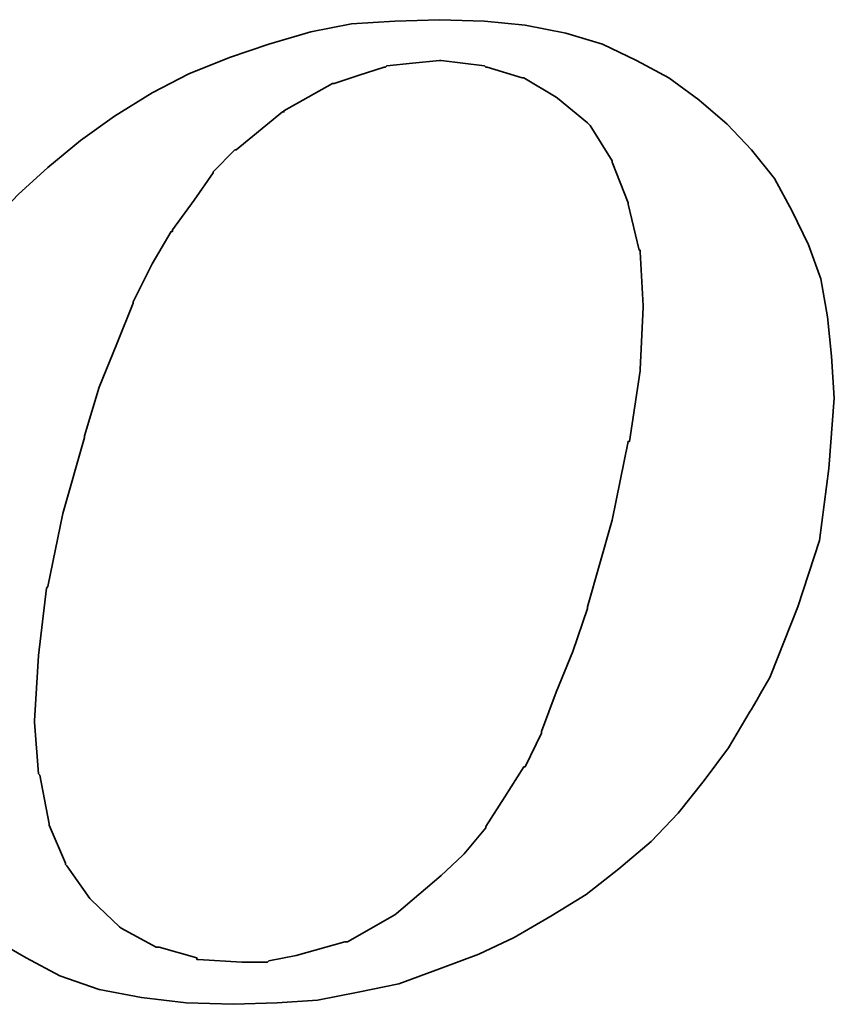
# Model space of a CAD drawing. Header units: millimetres. Extents: x 778 to 1020, y 785 to 920.
# Tile 40 of 53: x 954.46 to 957.35, y 855.55 to 859.03. Entities that reach past the tile are written whole.
import ezdxf

# ---------------------------------------------------------------- set-up
doc = ezdxf.new("R2010")
doc.units = ezdxf.units.MM
doc.header["$LTSCALE"] = 0.1
doc.layers.add('layer 1', color=7, linetype='CONTINUOUS')

msp = doc.modelspace()

# ---------------------------------------------------------------- linework, layer by layer
at = {"layer": 'layer 1', "color": 1, "lineweight": 35}
for points, knots in [([(954.1805, 855.9574), (954.1805, 855.9574), (954.2665, 855.8664), (954.2665, 855.8664), (954.2665, 855.8664), (954.2665, 855.8664), (954.372, 855.7799), (954.372, 855.7799), (954.372, 855.7799), (954.372, 855.7799), (954.487, 855.7134), (954.487, 855.7134), (954.487, 855.7134), (954.487, 855.7134), (954.607, 855.6504), (954.607, 855.6504), (954.607, 855.6504), (954.607, 855.6504), (954.746, 855.6024), (954.746, 855.6024), (954.746, 855.6024), (954.746, 855.6024), (954.895, 855.5734), (954.895, 855.5734), (954.895, 855.5734), (954.895, 855.5734), (955.0535, 855.5544), (955.0535, 855.5544), (955.0535, 855.5544), (955.0535, 855.5544), (955.221, 855.5494), (955.221, 855.5494), (955.221, 855.5494), (955.221, 855.5494), (955.375, 855.5544), (955.375, 855.5544), (955.375, 855.5544), (955.375, 855.5544), (955.5185, 855.5644), (955.5185, 855.5644), (955.5185, 855.5644), (955.5185, 855.5644), (955.6625, 855.5929), (955.6625, 855.5929), (955.6625, 855.5929), (955.6625, 855.5929), (955.8065, 855.6214), (955.8065, 855.6214), (955.8065, 855.6214), (955.8065, 855.6214), (955.9505, 855.6744), (955.9505, 855.6744), (955.9505, 855.6744), (955.9505, 855.6744), (956.0895, 855.7274), (956.0895, 855.7274), (956.0895, 855.7274), (956.0895, 855.7274), (956.2145, 855.7854), (956.2145, 855.7854), (956.2145, 855.7854), (956.2145, 855.7854), (956.3445, 855.8614), (956.3445, 855.8614), (956.3445, 855.8614), (956.3445, 855.8614), (956.4695, 855.9384), (956.4695, 855.9384), (956.4695, 855.9384), (956.4695, 855.9384), (956.5845, 856.0294), (956.5845, 856.0294), (956.5845, 856.0294), (956.5845, 856.0294), (956.699, 856.1254), (956.699, 856.1254), (956.699, 856.1254), (956.699, 856.1254), (956.795, 856.2259), (956.795, 856.2259), (956.795, 856.2259), (956.795, 856.2259), (956.8865, 856.3414), (956.8865, 856.3414), (956.8865, 856.3414), (956.8865, 856.3414), (956.9725, 856.4565), (956.9725, 856.4565), (956.9725, 856.4565), (956.9725, 856.4565), (957.0495, 856.5865), (957.0495, 856.5865), (957.0495, 856.5865), (957.0495, 856.5865), (957.1215, 856.7115), (957.1215, 856.7115), (957.1215, 856.7115), (957.1215, 856.7115), (957.218, 856.9559), (957.218, 856.9559), (957.218, 856.9559), (957.218, 856.9559), (957.2945, 857.1904), (957.2945, 857.1904), (957.2945, 857.1904), (957.2945, 857.1904), (957.3275, 857.4454), (957.3275, 857.4454), (957.3275, 857.4454), (957.3275, 857.4454), (957.347, 857.6944), (957.347, 857.6944), (957.347, 857.6944), (957.347, 857.6944), (957.337, 857.8434), (957.337, 857.8434), (957.337, 857.8434), (957.337, 857.8434), (957.323, 857.9824), (957.323, 857.9824), (957.323, 857.9824), (957.323, 857.9824), (957.2995, 858.1164), (957.2995, 858.1164), (957.2995, 858.1164), (957.2995, 858.1164), (957.2555, 858.2364), (957.2555, 858.2364), (957.2555, 858.2364), (957.2555, 858.2364), (957.198, 858.3564), (957.198, 858.3564), (957.198, 858.3564), (957.198, 858.3564), (957.1355, 858.4719), (957.1355, 858.4719), (957.1355, 858.4719), (957.1355, 858.4719), (957.0545, 858.5724), (957.0545, 858.5724), (957.0545, 858.5724), (957.0545, 858.5724), (956.968, 858.6639), (956.968, 858.6639), (956.968, 858.6639), (956.968, 858.6639), (956.8675, 858.7504), (956.8675, 858.7504), (956.8675, 858.7504), (956.8675, 858.7504), (956.7615, 858.8274), (956.7615, 858.8274), (956.7615, 858.8274), (956.7615, 858.8274), (956.6465, 858.8894), (956.6465, 858.8894), (956.6465, 858.8894), (956.6465, 858.8894), (956.5265, 858.9469), (956.5265, 858.9469), (956.5265, 858.9469), (956.5265, 858.9469), (956.3975, 858.9854), (956.3975, 858.9854), (956.3975, 858.9854), (956.3975, 858.9854), (956.253, 859.0144), (956.253, 859.0144), (956.253, 859.0144), (956.253, 859.0144), (956.109, 859.0284), (956.109, 859.0284), (956.109, 859.0284), (956.109, 859.0284), (955.9505, 859.0334), (955.9505, 859.0334), (955.9505, 859.0334), (955.9505, 859.0334), (955.792, 859.0284), (955.792, 859.0284), (955.792, 859.0284), (955.792, 859.0284), (955.639, 859.0184), (955.639, 859.0184), (955.639, 859.0184), (955.639, 859.0184), (955.4945, 858.9904), (955.4945, 858.9904), (955.4945, 858.9904), (955.4945, 858.9904), (955.346, 858.9469), (955.346, 858.9469), (955.346, 858.9469), (955.346, 858.9469), (955.207, 858.8994), (955.207, 858.8994), (955.207, 858.8994), (955.207, 858.8994), (955.0635, 858.8414), (955.0635, 858.8414), (955.0635, 858.8414), (955.0635, 858.8414), (954.9335, 858.7744), (954.9335, 858.7744), (954.9335, 858.7744), (954.9335, 858.7744), (954.7995, 858.6924), (954.7995, 858.6924), (954.7995, 858.6924), (954.7995, 858.6924), (954.6795, 858.6064), (954.6795, 858.6064), (954.6795, 858.6064), (954.6795, 858.6064), (954.564, 858.5104), (954.564, 858.5104), (954.564, 858.5104), (954.564, 858.5104), (954.4585, 858.4144), (954.4585, 858.4144), (954.4585, 858.4144), (954.4585, 858.4144), (954.3625, 858.3134), (954.3625, 858.3134), (954.3625, 858.3134), (954.3625, 858.3134), (954.2715, 858.1984), (954.2715, 858.1984), (954.2715, 858.1984), (954.2715, 858.1984), (954.1895, 858.0929), (954.1895, 858.0929), (954.1895, 858.0929), (954.1895, 858.0929), (954.1225, 857.9724), (954.1225, 857.9724), (954.1225, 857.9724), (954.1225, 857.9724), (954.0655, 857.8534), (954.0655, 857.8534), (954.0655, 857.8534), (954.0655, 857.8534), (953.9595, 857.6034), (953.9595, 857.6034), (953.9595, 857.6034), (953.9595, 857.6034), (953.8875, 857.3679), (953.8875, 857.3679), (953.8875, 857.3679), (953.8875, 857.3679), (953.8495, 857.1384), (953.8495, 857.1384), (953.8495, 857.1384), (953.8495, 857.1384), (953.8305, 856.9174), (953.8305, 856.9174), (953.8305, 856.9174), (953.8305, 856.9174), (953.8395, 856.7834), (953.8395, 856.7834), (953.8395, 856.7834), (953.8395, 856.7834), (953.8545, 856.6534), (953.8545, 856.6534), (953.8545, 856.6534), (953.8545, 856.6534), (953.8585, 856.6534), (953.8585, 856.6534), (953.8585, 856.6534), (953.8585, 856.6534), (953.8785, 856.5194), (953.8785, 856.5194), (953.8785, 856.5194), (953.8785, 856.5194), (953.9215, 856.399), (953.9215, 856.399), (953.9215, 856.399), (953.9215, 856.399), (953.9695, 856.2839), (953.9695, 856.2839), (953.9695, 856.2839), (953.9695, 856.2839), (954.0265, 856.1684), (954.0265, 856.1684), (954.0265, 856.1684), (954.0265, 856.1684), (954.0985, 856.0634), (954.0985, 856.0634), (954.0985, 856.0634), (954.0985, 856.0634), (954.1805, 855.9574), (954.1805, 855.9574)], [0, 0, 0, 0, 0.013699, 0.013699, 0.013699, 0.013699, 0.027397, 0.027397, 0.027397, 0.027397, 0.041096, 0.041096, 0.041096, 0.041096, 0.054795, 0.054795, 0.054795, 0.054795, 0.068493, 0.068493, 0.068493, 0.068493, 0.082192, 0.082192, 0.082192, 0.082192, 0.09589, 0.09589, 0.09589, 0.09589, 0.109589, 0.109589, 0.109589, 0.109589, 0.123288, 0.123288, 0.123288, 0.123288, 0.136986, 0.136986, 0.136986, 0.136986, 0.150685, 0.150685, 0.150685, 0.150685, 0.164384, 0.164384, 0.164384, 0.164384, 0.178082, 0.178082, 0.178082, 0.178082, 0.191781, 0.191781, 0.191781, 0.191781, 0.205479, 0.205479, 0.205479, 0.205479, 0.219178, 0.219178, 0.219178, 0.219178, 0.232877, 0.232877, 0.232877, 0.232877, 0.246575, 0.246575, 0.246575, 0.246575, 0.260274, 0.260274, 0.260274, 0.260274, 0.273973, 0.273973, 0.273973, 0.273973, 0.287671, 0.287671, 0.287671, 0.287671, 0.30137, 0.30137, 0.30137, 0.30137, 0.315068, 0.315068, 0.315068, 0.315069, 0.328767, 0.328767, 0.328767, 0.328767, 0.342466, 0.342466, 0.342466, 0.342466, 0.356164, 0.356164, 0.356164, 0.356164, 0.369863, 0.369863, 0.369863, 0.369863, 0.383562, 0.383562, 0.383562, 0.383562, 0.39726, 0.39726, 0.39726, 0.39726, 0.410959, 0.410959, 0.410959, 0.410959, 0.424658, 0.424658, 0.424658, 0.424658, 0.438356, 0.438356, 0.438356, 0.438356, 0.452055, 0.452055, 0.452055, 0.452055, 0.465753, 0.465753, 0.465753, 0.465753, 0.479452, 0.479452, 0.479452, 0.479452, 0.493151, 0.493151, 0.493151, 0.493151, 0.506849, 0.506849, 0.506849, 0.506849, 0.520548, 0.520548, 0.520548, 0.520548, 0.534247, 0.534247, 0.534247, 0.534247, 0.547945, 0.547945, 0.547945, 0.547945, 0.561644, 0.561644, 0.561644, 0.561644, 0.575342, 0.575342, 0.575342, 0.575342, 0.589041, 0.589041, 0.589041, 0.589041, 0.60274, 0.60274, 0.60274, 0.60274, 0.616438, 0.616438, 0.616438, 0.616438, 0.630137, 0.630137, 0.630137, 0.630137, 0.643836, 0.643836, 0.643836, 0.643836, 0.657534, 0.657534, 0.657534, 0.657534, 0.671233, 0.671233, 0.671233, 0.671233, 0.684932, 0.684932, 0.684932, 0.684932, 0.69863, 0.69863, 0.69863, 0.69863, 0.712329, 0.712329, 0.712329, 0.712329, 0.726027, 0.726027, 0.726027, 0.726027, 0.739726, 0.739726, 0.739726, 0.739726, 0.753425, 0.753425, 0.753425, 0.753425, 0.767123, 0.767123, 0.767123, 0.767123, 0.780822, 0.780822, 0.780822, 0.780822, 0.794521, 0.794521, 0.794521, 0.794521, 0.808219, 0.808219, 0.808219, 0.808219, 0.821918, 0.821918, 0.821918, 0.821918, 0.835616, 0.835616, 0.835616, 0.835616, 0.849315, 0.849315, 0.849315, 0.849315, 0.863014, 0.863014, 0.863014, 0.863014, 0.876712, 0.876712, 0.876712, 0.876712, 0.890411, 0.890411, 0.890411, 0.890411, 0.90411, 0.90411, 0.90411, 0.90411, 0.917808, 0.917808, 0.917808, 0.917808, 0.931507, 0.931507, 0.931507, 0.931507, 0.945205, 0.945205, 0.945205, 0.945205, 0.958904, 0.958904, 0.958904, 0.958904, 0.972603, 0.972603, 0.972603, 0.972603, 0.986301, 0.986301, 0.986301, 0.986301, 1, 1, 1, 1]), ([(954.6935, 857.5604), (954.6935, 857.5604), (954.746, 857.7334), (954.746, 857.7334), (954.746, 857.7334), (954.746, 857.7334), (954.8085, 857.8869), (954.8085, 857.8869), (954.8085, 857.8869), (954.8085, 857.8869), (954.866, 858.0304), (954.866, 858.0304), (954.866, 858.0304), (954.866, 858.0304), (954.866, 858.0354), (954.866, 858.0354), (954.866, 858.0354), (954.866, 858.0354), (954.9335, 858.1694), (954.9335, 858.1694), (954.9335, 858.1694), (954.9335, 858.1694), (955.0005, 858.2844), (955.0005, 858.2844), (955.0005, 858.2844), (955.0005, 858.2844), (955.0055, 858.2844), (955.0055, 858.2844), (955.0055, 858.2844), (955.0055, 858.2844), (955.0055, 858.2894), (955.0055, 858.2894), (955.0055, 858.2894), (955.0055, 858.2894), (955.082, 858.3949), (955.082, 858.3949), (955.082, 858.3949), (955.082, 858.3949), (955.1495, 858.4914), (955.1495, 858.4914), (955.1495, 858.4914), (955.1495, 858.4914), (955.1495, 858.4954), (955.1495, 858.4954), (955.1495, 858.4954), (955.1495, 858.4954), (955.226, 858.5724), (955.226, 858.5724), (955.226, 858.5724), (955.226, 858.5724), (955.231, 858.5724), (955.231, 858.5724), (955.231, 858.5724), (955.231, 858.5724), (955.3945, 858.7074), (955.3945, 858.7074), (955.3945, 858.7074), (955.3945, 858.7074), (955.3995, 858.7074), (955.3995, 858.7074), (955.3995, 858.7074), (955.3995, 858.7074), (955.3995, 858.7114), (955.3995, 858.7114), (955.3995, 858.7114), (955.3995, 858.7114), (955.5715, 858.8074), (955.5715, 858.8074), (955.5715, 858.8074), (955.5715, 858.8074), (955.577, 858.8074), (955.577, 858.8074), (955.577, 858.8074), (955.577, 858.8074), (955.6625, 858.8364), (955.6625, 858.8364), (955.6625, 858.8364), (955.6625, 858.8364), (955.7545, 858.8654), (955.7545, 858.8654), (955.7545, 858.8654), (955.7545, 858.8654), (955.7585, 858.8654), (955.7585, 858.8654), (955.7585, 858.8654), (955.7585, 858.8654), (955.7635, 858.8704), (955.7635, 858.8704), (955.7635, 858.8704), (955.7635, 858.8704), (955.8545, 858.8794), (955.8545, 858.8794), (955.8545, 858.8794), (955.8545, 858.8794), (955.9505, 858.8894), (955.9505, 858.8894), (955.9505, 858.8894), (955.9505, 858.8894), (955.9555, 858.8894), (955.9555, 858.8894), (955.9555, 858.8894), (955.9555, 858.8894), (956.109, 858.8704), (956.109, 858.8704), (956.109, 858.8704), (956.109, 858.8704), (956.1135, 858.8654), (956.1135, 858.8654), (956.1135, 858.8654), (956.1135, 858.8654), (956.1185, 858.8654), (956.1185, 858.8654), (956.1185, 858.8654), (956.1185, 858.8654), (956.243, 858.8274), (956.243, 858.8274), (956.243, 858.8274), (956.243, 858.8274), (956.248, 858.8274), (956.248, 858.8274), (956.248, 858.8274), (956.248, 858.8274), (956.363, 858.7594), (956.363, 858.7594), (956.363, 858.7594), (956.363, 858.7594), (956.368, 858.7554), (956.368, 858.7554), (956.368, 858.7554), (956.368, 858.7554), (956.4735, 858.6684), (956.4735, 858.6684), (956.4735, 858.6684), (956.4735, 858.6684), (956.4785, 858.6639), (956.4785, 858.6639), (956.4785, 858.6639), (956.4785, 858.6639), (956.4835, 858.6589), (956.4835, 858.6589), (956.4835, 858.6589), (956.4835, 858.6589), (956.5605, 858.5339), (956.5605, 858.5339), (956.5605, 858.5339), (956.5605, 858.5339), (956.5605, 858.5294), (956.5605, 858.5294), (956.5605, 858.5294), (956.5605, 858.5294), (956.6175, 858.3854), (956.6175, 858.3854), (956.6175, 858.3854), (956.6175, 858.3854), (956.6175, 858.3804), (956.6175, 858.3804), (956.6175, 858.3804), (956.6175, 858.3804), (956.6565, 858.2179), (956.6565, 858.2179), (956.6565, 858.2179), (956.6565, 858.2179), (956.6605, 858.2179), (956.6605, 858.2179), (956.6605, 858.2179), (956.6605, 858.2179), (956.6605, 858.2124), (956.6605, 858.2124), (956.6605, 858.2124), (956.6605, 858.2124), (956.6705, 858.0204), (956.6705, 858.0204), (956.6705, 858.0204), (956.6705, 858.0204), (956.6705, 858.0159), (956.6705, 858.0159), (956.6705, 858.0159), (956.6705, 858.0159), (956.6605, 857.7954), (956.6605, 857.7954), (956.6605, 857.7954), (956.6605, 857.7954), (956.6605, 857.7904), (956.6605, 857.7904), (956.6605, 857.7904), (956.6605, 857.7904), (956.6225, 857.5414), (956.6225, 857.5414), (956.6225, 857.5414), (956.6225, 857.5414), (956.6175, 857.5414), (956.6175, 857.5414), (956.6175, 857.5414), (956.6175, 857.5414), (956.5605, 857.2625), (956.5605, 857.2625), (956.5605, 857.2625), (956.5605, 857.2625), (956.4735, 856.9559), (956.4735, 856.9559), (956.4735, 856.9559), (956.4735, 856.9559), (956.4735, 856.9505), (956.4735, 856.9505), (956.4735, 856.9505), (956.4735, 856.9505), (956.4215, 856.7974), (956.4215, 856.7974), (956.4215, 856.7974), (956.4215, 856.7974), (956.363, 856.6534), (956.363, 856.6534), (956.363, 856.6534), (956.363, 856.6534), (956.3105, 856.5144), (956.3105, 856.5144), (956.3105, 856.5144), (956.3105, 856.5144), (956.3105, 856.5094), (956.3105, 856.5094), (956.3105, 856.5094), (956.3105, 856.5094), (956.253, 856.3895), (956.253, 856.3895), (956.253, 856.3895), (956.253, 856.3895), (956.248, 856.3895), (956.248, 856.3895), (956.248, 856.3895), (956.248, 856.3895), (956.1815, 856.2839), (956.1815, 856.2839), (956.1815, 856.2839), (956.1815, 856.2839), (956.1135, 856.1784), (956.1135, 856.1784), (956.1135, 856.1784), (956.1135, 856.1784), (956.1135, 856.1734), (956.1135, 856.1734), (956.1135, 856.1734), (956.1135, 856.1734), (956.0375, 856.0824), (956.0375, 856.0824), (956.0375, 856.0824), (956.0375, 856.0824), (956.0325, 856.0774), (956.0325, 856.0774), (956.0325, 856.0774), (956.0325, 856.0774), (955.9555, 856.0054), (955.9555, 856.0054), (955.9555, 856.0054), (955.9555, 856.0054), (955.7975, 855.8709), (955.7975, 855.8709), (955.7975, 855.8709), (955.7975, 855.8709), (955.792, 855.8664), (955.792, 855.8664), (955.792, 855.8664), (955.792, 855.8664), (955.6245, 855.7704), (955.6245, 855.7704), (955.6245, 855.7704), (955.6245, 855.7704), (955.6195, 855.7704), (955.6195, 855.7704), (955.6195, 855.7704), (955.6195, 855.7704), (955.615, 855.7704), (955.615, 855.7704), (955.615, 855.7704), (955.615, 855.7704), (955.4425, 855.7224), (955.4425, 855.7224), (955.4425, 855.7224), (955.4425, 855.7224), (955.346, 855.7029), (955.346, 855.7029), (955.346, 855.7029), (955.346, 855.7029), (955.341, 855.6984), (955.341, 855.6984), (955.341, 855.6984), (955.341, 855.6984), (955.3365, 855.6984), (955.3365, 855.6984), (955.3365, 855.6984), (955.3365, 855.6984), (955.25, 855.6984), (955.25, 855.6984), (955.25, 855.6984), (955.25, 855.6984), (955.0965, 855.7079), (955.0965, 855.7079), (955.0965, 855.7079), (955.0965, 855.7079), (955.0915, 855.7079), (955.0915, 855.7079), (955.0915, 855.7079), (955.0915, 855.7079), (955.0915, 855.7134), (955.0915, 855.7134), (955.0915, 855.7134), (955.0915, 855.7134), (954.9575, 855.7514), (954.9575, 855.7514), (954.9575, 855.7514), (954.9575, 855.7514), (954.9525, 855.7514), (954.9525, 855.7514), (954.9525, 855.7514), (954.9525, 855.7514), (954.9475, 855.7514), (954.9475, 855.7514), (954.9475, 855.7514), (954.9475, 855.7514), (954.823, 855.8184), (954.823, 855.8184), (954.823, 855.8184), (954.823, 855.8184), (954.818, 855.8234), (954.818, 855.8234), (954.818, 855.8234), (954.818, 855.8234), (954.7175, 855.9194), (954.7175, 855.9194), (954.7175, 855.9194), (954.7175, 855.9194), (954.7125, 855.9244), (954.7125, 855.9244), (954.7125, 855.9244), (954.7125, 855.9244), (954.6315, 856.0394), (954.6315, 856.0394), (954.6315, 856.0394), (954.6315, 856.0394), (954.6265, 856.0444), (954.6265, 856.0444), (954.6265, 856.0444), (954.6265, 856.0444), (954.6265, 856.0484), (954.6265, 856.0484), (954.6265, 856.0484), (954.6265, 856.0484), (954.5685, 856.1834), (954.5685, 856.1834), (954.5685, 856.1834), (954.5685, 856.1834), (954.5685, 856.1884), (954.5685, 856.1884), (954.5685, 856.1884), (954.5685, 856.1884), (954.5355, 856.3604), (954.5355, 856.3604), (954.5355, 856.3604), (954.5355, 856.3604), (954.5305, 856.3654), (954.5305, 856.3654), (954.5305, 856.3654), (954.5305, 856.3654), (954.5165, 856.5474), (954.5165, 856.5474), (954.5165, 856.5474), (954.5165, 856.5474), (954.5165, 856.5524), (954.5165, 856.5524), (954.5165, 856.5524), (954.5165, 856.5524), (954.5305, 856.7834), (954.5305, 856.7834), (954.5305, 856.7834), (954.5305, 856.7834), (954.559, 857.0224), (954.559, 857.0224), (954.559, 857.0224), (954.559, 857.0224), (954.564, 857.0274), (954.564, 857.0274), (954.564, 857.0274), (954.564, 857.0274), (954.617, 857.2864), (954.617, 857.2864), (954.617, 857.2864), (954.617, 857.2864), (954.6935, 857.5554), (954.6935, 857.5554), (954.6935, 857.5554), (954.6935, 857.5554), (954.6935, 857.5604), (954.6935, 857.5604)], [0, 0, 0, 0, 0.010204, 0.010204, 0.010204, 0.010204, 0.020408, 0.020408, 0.020408, 0.020408, 0.030612, 0.030612, 0.030612, 0.030612, 0.040816, 0.040816, 0.040816, 0.040816, 0.05102, 0.05102, 0.05102, 0.05102, 0.061224, 0.061224, 0.061224, 0.061224, 0.071429, 0.071429, 0.071429, 0.071429, 0.081633, 0.081633, 0.081633, 0.081633, 0.091837, 0.091837, 0.091837, 0.091837, 0.102041, 0.102041, 0.102041, 0.102041, 0.112245, 0.112245, 0.112245, 0.112245, 0.122449, 0.122449, 0.122449, 0.122449, 0.132653, 0.132653, 0.132653, 0.132653, 0.142857, 0.142857, 0.142857, 0.142857, 0.153061, 0.153061, 0.153061, 0.153061, 0.163265, 0.163265, 0.163265, 0.163265, 0.173469, 0.173469, 0.173469, 0.173469, 0.183673, 0.183673, 0.183673, 0.183673, 0.193878, 0.193878, 0.193878, 0.193878, 0.204082, 0.204082, 0.204082, 0.204082, 0.214286, 0.214286, 0.214286, 0.214286, 0.22449, 0.22449, 0.22449, 0.22449, 0.234694, 0.234694, 0.234694, 0.234694, 0.244898, 0.244898, 0.244898, 0.244898, 0.255102, 0.255102, 0.255102, 0.255102, 0.265306, 0.265306, 0.265306, 0.265306, 0.27551, 0.27551, 0.27551, 0.27551, 0.285714, 0.285714, 0.285714, 0.285714, 0.295918, 0.295918, 0.295918, 0.295918, 0.306122, 0.306122, 0.306122, 0.306122, 0.316327, 0.316327, 0.316327, 0.316327, 0.326531, 0.326531, 0.326531, 0.326531, 0.336735, 0.336735, 0.336735, 0.336735, 0.346939, 0.346939, 0.346939, 0.346939, 0.357143, 0.357143, 0.357143, 0.357143, 0.367347, 0.367347, 0.367347, 0.367347, 0.377551, 0.377551, 0.377551, 0.377551, 0.387755, 0.387755, 0.387755, 0.387755, 0.397959, 0.397959, 0.397959, 0.397959, 0.408163, 0.408163, 0.408163, 0.408163, 0.418367, 0.418367, 0.418367, 0.418367, 0.428571, 0.428571, 0.428571, 0.428571, 0.438776, 0.438776, 0.438776, 0.438776, 0.44898, 0.44898, 0.44898, 0.44898, 0.459184, 0.459184, 0.459184, 0.459184, 0.469388, 0.469388, 0.469388, 0.469388, 0.479592, 0.479592, 0.479592, 0.479592, 0.489796, 0.489796, 0.489796, 0.489796, 0.5, 0.5, 0.5, 0.5, 0.510204, 0.510204, 0.510204, 0.510204, 0.520408, 0.520408, 0.520408, 0.520408, 0.530612, 0.530612, 0.530612, 0.530612, 0.540816, 0.540816, 0.540816, 0.540816, 0.55102, 0.55102, 0.55102, 0.55102, 0.561224, 0.561224, 0.561224, 0.561224, 0.571429, 0.571429, 0.571429, 0.571429, 0.581633, 0.581633, 0.581633, 0.581633, 0.591837, 0.591837, 0.591837, 0.591837, 0.602041, 0.602041, 0.602041, 0.602041, 0.612245, 0.612245, 0.612245, 0.612245, 0.622449, 0.622449, 0.622449, 0.622449, 0.632653, 0.632653, 0.632653, 0.632653, 0.642857, 0.642857, 0.642857, 0.642857, 0.653061, 0.653061, 0.653061, 0.653061, 0.663265, 0.663265, 0.663265, 0.663265, 0.673469, 0.673469, 0.673469, 0.673469, 0.683673, 0.683673, 0.683673, 0.683673, 0.693878, 0.693878, 0.693878, 0.693878, 0.704082, 0.704082, 0.704082, 0.704082, 0.714286, 0.714286, 0.714286, 0.714286, 0.72449, 0.72449, 0.72449, 0.72449, 0.734694, 0.734694, 0.734694, 0.734694, 0.744898, 0.744898, 0.744898, 0.744898, 0.755102, 0.755102, 0.755102, 0.755102, 0.765306, 0.765306, 0.765306, 0.765306, 0.77551, 0.77551, 0.77551, 0.77551, 0.785714, 0.785714, 0.785714, 0.785714, 0.795918, 0.795918, 0.795918, 0.795918, 0.806122, 0.806122, 0.806122, 0.806122, 0.816327, 0.816327, 0.816327, 0.816327, 0.826531, 0.826531, 0.826531, 0.826531, 0.836735, 0.836735, 0.836735, 0.836735, 0.846939, 0.846939, 0.846939, 0.846939, 0.857143, 0.857143, 0.857143, 0.857143, 0.867347, 0.867347, 0.867347, 0.867347, 0.877551, 0.877551, 0.877551, 0.877551, 0.887755, 0.887755, 0.887755, 0.887755, 0.897959, 0.897959, 0.897959, 0.897959, 0.908163, 0.908163, 0.908163, 0.908163, 0.918367, 0.918367, 0.918367, 0.918367, 0.928571, 0.928571, 0.928571, 0.928571, 0.938776, 0.938776, 0.938776, 0.938776, 0.94898, 0.94898, 0.94898, 0.94898, 0.959184, 0.959184, 0.959184, 0.959184, 0.969388, 0.969388, 0.969388, 0.969388, 0.979592, 0.979592, 0.979592, 0.979592, 0.989796, 0.989796, 0.989796, 0.989796, 1, 1, 1, 1])]:
    msp.add_open_spline(points, degree=3, knots=knots, dxfattribs=at)

doc.saveas('drawing.dxf')
